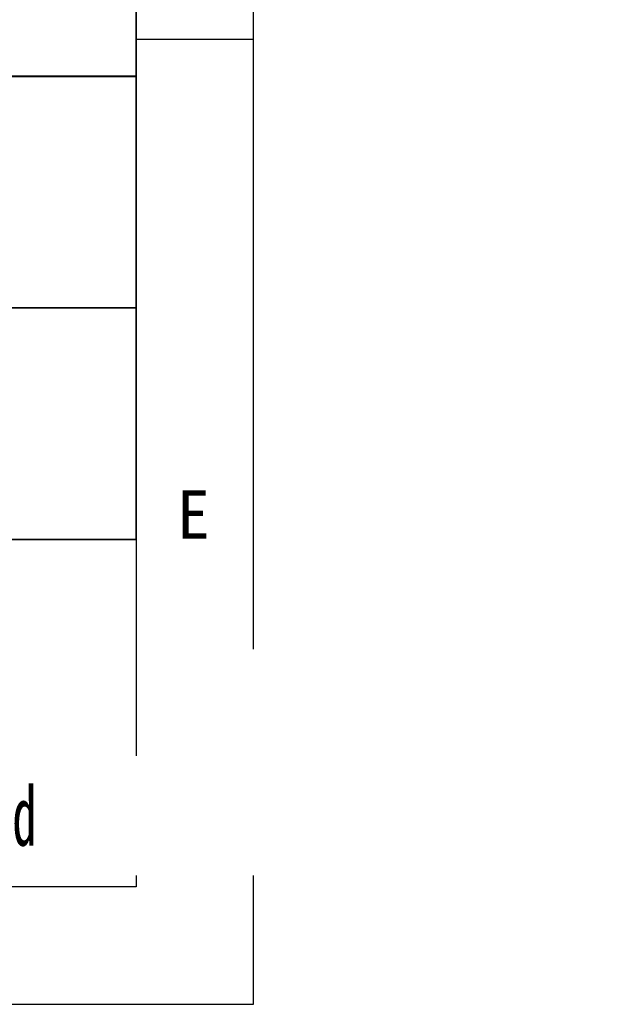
# Model space of a CAD drawing. Header units: millimetres. Extents: x -47 to 199, y -56 to 203.
# Tile 35 of 157: x 179 to 199, y -56 to -23. Entities that reach past the tile are written whole.
import ezdxf

# ---------------------------------------------------------------- set-up
doc = ezdxf.new("R2010")
doc.units = ezdxf.units.MM
doc.header["$LTSCALE"] = 1.21
doc.header["$MEASUREMENT"] = 0
doc.layers.add('____-____46_DXF_FORMAT', color=7, linetype='CONTINUOUS')
doc.styles.add('TEXTSTYLE_2', font='simsun.ttc')
doc.styles.add('TEXTSTYLE_3', font='simsun.ttc', dxfattribs={"width": 0.6})

msp = doc.modelspace()

# ---------------------------------------------------------------- linework, layer by layer
at = {"layer": '____-____46_DXF_FORMAT', "color": 4, "linetype": 'Continuous'}
for p, q in [((186.925, -56.311), (186.925, 108.816)), ((182.994, -25.221), (182.994, -5.761)), ((182.994, -23.979), (186.925, -23.979)), ((44.191, -25.221), (182.994, -25.221)), ((182.994, -25.221), (137.96, -25.221)), ((147.784, -25.225), (182.989, -25.225)), ((182.989, -32.98), (182.989, -25.225)), ((182.994, -32.98), (112.982, -32.98)), ((147.784, -32.98), (182.989, -32.98)), ((147.784, -32.984), (182.989, -32.984)), ((182.989, -40.74), (182.989, -32.984)), ((182.994, -40.74), (44.191, -40.74)), ((147.784, -40.74), (182.989, -40.74)), ((44.191, -44.62), (182.994, -44.62)), ((182.994, -52.38), (-37.153, -52.38)), ((-46.588, -56.311), (186.925, -56.311))]:
    msp.add_line(p, q, dxfattribs=at)

# ---------------------------------------------------------------- texts
at = {"layer": '____-____46_DXF_FORMAT', "color": 4, "linetype": 'Continuous', "attachment_point": 1, "line_spacing_factor": 0.9, "bg_fill": 2}
for s, insert, char_height, width, style in [('E', (184.359, -39.093), 1.617, 1.61664, 'TEXTSTYLE_2'), ('深圳幸狐科技有限公司', (155.95, -45.423), 2, 35.99996, 'TEXTSTYLE_3')]:
    msp.add_mtext(s, dxfattribs=dict(at, insert=insert, char_height=char_height, width=width, style=style))

# ---------------------------------------------------------------- next in the draw order: linework, layer by layer
at = {"layer": '____-____46_DXF_FORMAT', "color": 4, "linetype": 'Continuous'}
msp.add_line((182.994, 104.868), (182.994, -52.38), dxfattribs=at)

# ---------------------------------------------------------------- next in the draw order: texts
at = {"layer": '____-____46_DXF_FORMAT', "color": 4, "linetype": 'Continuous', "insert": (151.086, -48.994), "char_height": 2, "width": 63.5266, "attachment_point": 1, "line_spacing_factor": 0.9, "style": 'TEXTSTYLE_3', "bg_fill": 2}
msp.add_mtext('Shenzhen Luckfox Technology Co.,Ltd', dxfattribs=at)

doc.saveas('drawing.dxf')
